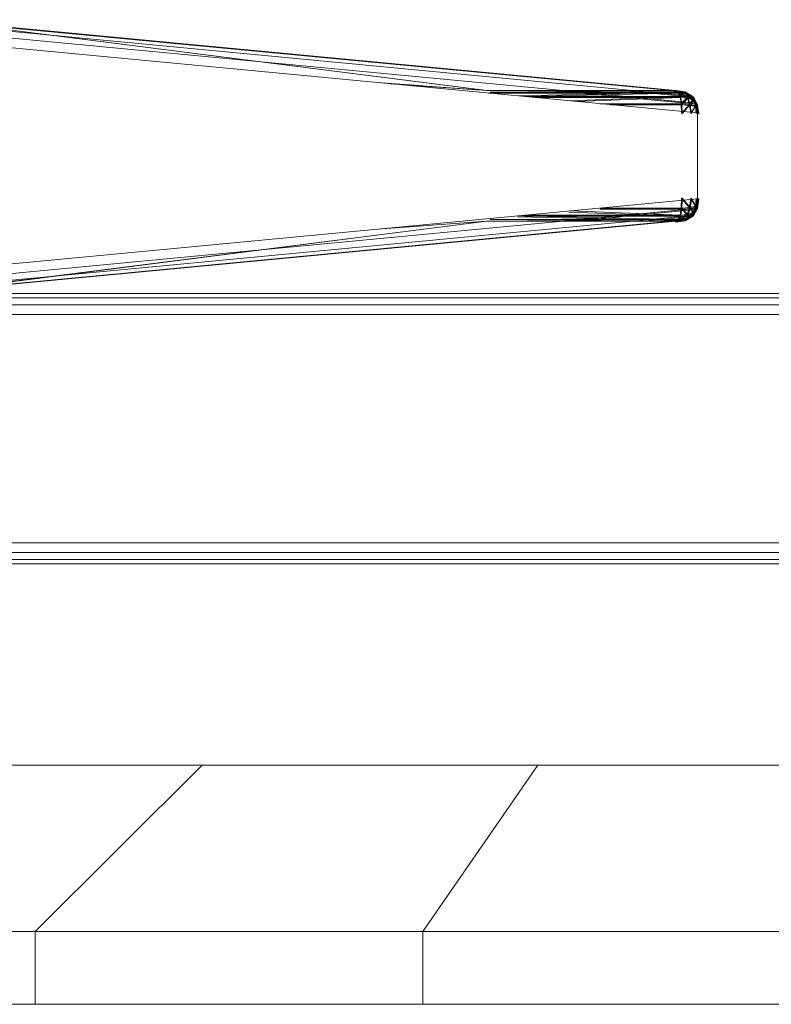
# Model space of a CAD drawing. Header units: millimetres. Extents: x 1 to 3476, y -521 to 159.
# Tile 7 of 130: x 133 to 153, y 133 to 159. Entities that reach past the tile are written whole.
import ezdxf

# ---------------------------------------------------------------- set-up
doc = ezdxf.new("R2010")
doc.units = ezdxf.units.MM
doc.layers.add('VG491211CA_dwg', color=8, linetype='Continuous', lineweight=9)

# ---------------------------------------------------------------- blocks, each defined once
blk = doc.blocks.new('VG491211CA_dwg-300031-Południe')
at = {"color": 18, "lineweight": 9}
for p, q in [((130.245, 158.915), (150.242, 157.018)), ((130.245, 158.915), (145.198, 157.024)), ((150.255, 157.018), (130.278, 158.915)), ((145.196, 157.024), (130.278, 158.915)), ((150.509, 156.982), (130.616, 158.871)), ((150.691, 156.87), (130.856, 158.753)), ((131.001, 158.563), (150.8, 156.683)), ((131.049, 158.299), (150.836, 156.421)), ((145.198, 157.024), (142.394, 157.222)), ((142.399, 157.222), (145.196, 157.024)), ((145.198, 157.024), (142.619, 157.201)), ((142.624, 157.2), (145.196, 157.024)), ((145.196, 157.024), (150.255, 157.018)), ((150.242, 157.018), (145.198, 157.024)), ((145.234, 156.953), (150.258, 156.992)), ((145.29, 156.978), (150.255, 157.018)), ((145.29, 156.978), (150.33, 156.975)), ((150.317, 156.975), (146.047, 156.876)), ((146.047, 156.876), (150.33, 156.975)), ((146.97, 157.022), (150.803, 156.657)), ((150.786, 156.683), (147.222, 157.021)), ((150.802, 156.657), (147.244, 156.995)), ((150.694, 156.844), (148.85, 157.02)), ((150.677, 156.87), (149.106, 157.019)), ((150.693, 156.844), (149.124, 156.993)), ((150.242, 157.018), (150.496, 156.982)), ((150.242, 157.018), (150.547, 156.938)), ((150.255, 157.018), (150.33, 156.975)), ((150.509, 156.982), (150.255, 157.018)), ((150.255, 157.018), (150.561, 156.938)), ((150.257, 156.992), (150.511, 156.956)), ((150.257, 156.992), (150.563, 156.912)), ((150.258, 156.992), (150.333, 156.949)), ((150.512, 156.956), (150.258, 156.992)), ((150.258, 156.992), (150.564, 156.912)), ((150.37, 156.858), (150.317, 156.975)), ((150.547, 156.938), (150.317, 156.975)), ((150.317, 156.975), (150.565, 156.84)), ((150.33, 156.975), (150.384, 156.858)), ((150.33, 156.975), (150.578, 156.84)), ((150.33, 156.975), (150.561, 156.938)), ((150.496, 156.982), (150.677, 156.87)), ((150.496, 156.982), (150.718, 156.846)), ((150.496, 156.982), (150.547, 156.938)), ((150.691, 156.87), (150.509, 156.982)), ((150.561, 156.938), (150.509, 156.982)), ((150.509, 156.982), (150.732, 156.846)), ((145.243, 156.952), (150.333, 156.949)), ((146.217, 156.859), (150.37, 156.858)), ((150.384, 156.858), (146.217, 156.859)), ((146.241, 156.857), (150.333, 156.949)), ((150.332, 156.949), (146.242, 156.857)), ((150.386, 156.832), (146.493, 156.833)), ((146.493, 156.833), (150.385, 156.832)), ((147.417, 156.746), (150.37, 156.858)), ((150.384, 156.858), (147.418, 156.745)), ((150.386, 156.832), (147.588, 156.729)), ((147.589, 156.729), (150.385, 156.832)), ((150.385, 156.832), (150.332, 156.949)), ((150.563, 156.912), (150.332, 156.949)), ((150.332, 156.949), (150.58, 156.814)), ((150.333, 156.949), (150.386, 156.832)), ((150.333, 156.949), (150.581, 156.814)), ((150.333, 156.949), (150.564, 156.912)), ((150.403, 156.668), (150.37, 156.858)), ((150.37, 156.858), (150.565, 156.84)), ((150.384, 156.858), (150.416, 156.668)), ((150.578, 156.84), (150.384, 156.858)), ((150.417, 156.642), (150.385, 156.832)), ((150.385, 156.832), (150.58, 156.814)), ((150.386, 156.832), (150.418, 156.642)), ((150.581, 156.814), (150.386, 156.832)), ((150.403, 156.668), (150.565, 156.84)), ((150.416, 156.668), (150.578, 156.84)), ((150.417, 156.642), (150.58, 156.814)), ((150.418, 156.642), (150.581, 156.814)), ((150.511, 156.956), (150.693, 156.844)), ((150.511, 156.956), (150.734, 156.82)), ((150.511, 156.956), (150.563, 156.912)), ((150.694, 156.844), (150.512, 156.956)), ((150.564, 156.912), (150.512, 156.956)), ((150.512, 156.956), (150.735, 156.82)), ((150.718, 156.846), (150.547, 156.938)), ((150.547, 156.938), (150.712, 156.785)), ((150.547, 156.938), (150.565, 156.84)), ((150.578, 156.84), (150.561, 156.938)), ((150.561, 156.938), (150.725, 156.785)), ((150.561, 156.938), (150.732, 156.846)), ((150.734, 156.82), (150.563, 156.912)), ((150.563, 156.912), (150.727, 156.759)), ((150.563, 156.912), (150.58, 156.814)), ((150.581, 156.814), (150.564, 156.912)), ((150.564, 156.912), (150.728, 156.759)), ((150.564, 156.912), (150.735, 156.82)), ((150.565, 156.84), (150.712, 156.785)), ((150.565, 156.84), (150.628, 156.65)), ((150.725, 156.785), (150.578, 156.84)), ((150.641, 156.65), (150.578, 156.84)), ((150.58, 156.814), (150.727, 156.759)), ((150.58, 156.814), (150.643, 156.624)), ((150.728, 156.759), (150.581, 156.814)), ((150.644, 156.624), (150.581, 156.814)), ((150.628, 156.65), (150.712, 156.785)), ((150.641, 156.65), (150.725, 156.785)), ((150.643, 156.624), (150.727, 156.759)), ((150.644, 156.624), (150.728, 156.759)), ((150.677, 156.87), (150.786, 156.683)), ((150.718, 156.846), (150.677, 156.87)), ((150.8, 156.683), (150.691, 156.87)), ((150.732, 156.846), (150.691, 156.87)), ((150.693, 156.844), (150.802, 156.657)), ((150.734, 156.82), (150.693, 156.844)), ((150.803, 156.657), (150.694, 156.844)), ((150.735, 156.82), (150.694, 156.844)), ((150.712, 156.785), (150.718, 156.846)), ((150.712, 156.785), (150.782, 156.615)), ((150.819, 156.658), (150.712, 156.785)), ((150.819, 156.658), (150.718, 156.846)), ((150.786, 156.683), (150.718, 156.846)), ((150.725, 156.785), (150.732, 156.846)), ((150.833, 156.658), (150.725, 156.785)), ((150.796, 156.615), (150.725, 156.785)), ((150.727, 156.759), (150.734, 156.82)), ((150.727, 156.759), (150.798, 156.589)), ((150.835, 156.632), (150.727, 156.759)), ((150.728, 156.759), (150.735, 156.82)), ((150.836, 156.632), (150.728, 156.759)), ((150.799, 156.589), (150.728, 156.759)), ((150.732, 156.846), (150.833, 156.658)), ((150.8, 156.683), (150.732, 156.846)), ((150.835, 156.632), (150.734, 156.82)), ((150.802, 156.657), (150.734, 156.82)), ((150.735, 156.82), (150.836, 156.632)), ((150.803, 156.657), (150.735, 156.82)), ((148.229, 156.668), (150.403, 156.668)), ((150.416, 156.668), (148.229, 156.668)), ((150.418, 156.642), (148.503, 156.642)), ((148.503, 156.642), (150.417, 156.642)), ((150.413, 156.405), (150.403, 156.668)), ((150.403, 156.668), (150.628, 156.65)), ((150.413, 156.405), (150.628, 156.65)), ((150.416, 156.668), (150.427, 156.405)), ((150.641, 156.65), (150.416, 156.668)), ((150.417, 156.642), (150.643, 156.624)), ((150.644, 156.624), (150.418, 156.642)), ((150.427, 156.405), (150.641, 156.65)), ((150.628, 156.65), (150.782, 156.615)), ((150.628, 156.65), (150.656, 156.406)), ((150.796, 156.615), (150.641, 156.65)), ((150.67, 156.406), (150.641, 156.65)), ((150.643, 156.624), (150.798, 156.589)), ((150.799, 156.589), (150.644, 156.624)), ((150.656, 156.406), (150.782, 156.615)), ((150.67, 156.406), (150.796, 156.615)), ((150.782, 156.615), (150.819, 156.658)), ((150.782, 156.615), (150.806, 156.409)), ((150.861, 156.414), (150.782, 156.615)), ((150.786, 156.683), (150.822, 156.421)), ((150.819, 156.658), (150.786, 156.683)), ((150.833, 156.658), (150.796, 156.615)), ((150.875, 156.414), (150.796, 156.615)), ((150.819, 156.409), (150.796, 156.615)), ((150.798, 156.589), (150.835, 156.632)), ((150.836, 156.632), (150.799, 156.589)), ((150.836, 156.421), (150.8, 156.683)), ((150.8, 156.683), (150.833, 156.658)), ((150.802, 156.657), (150.838, 156.395)), ((150.835, 156.632), (150.802, 156.657)), ((150.839, 156.395), (150.803, 156.657)), ((150.803, 156.657), (150.836, 156.632)), ((150.861, 156.414), (150.819, 156.658)), ((150.822, 156.421), (150.819, 156.658)), ((150.833, 156.658), (150.875, 156.414)), ((150.836, 156.421), (150.833, 156.658)), ((150.877, 156.388), (150.835, 156.632)), ((150.838, 156.395), (150.835, 156.632)), ((150.836, 156.632), (150.878, 156.388)), ((150.839, 156.395), (150.836, 156.632)), ((150.836, 156.421), (150.836, 154.124)), ((150.836, 154.124), (131.049, 152.246)), ((150.403, 153.877), (150.413, 154.14)), ((150.413, 154.14), (150.628, 153.895)), ((150.427, 154.14), (150.416, 153.877)), ((150.417, 153.851), (150.428, 154.114)), ((150.429, 154.114), (150.418, 153.851)), ((150.427, 154.14), (150.641, 153.895)), ((150.428, 154.114), (150.643, 153.869)), ((150.429, 154.114), (150.644, 153.869)), ((150.656, 154.139), (150.628, 153.895)), ((150.641, 153.895), (150.67, 154.139)), ((150.672, 154.113), (150.643, 153.869)), ((150.644, 153.869), (150.673, 154.113)), ((150.656, 154.139), (150.782, 153.93)), ((150.67, 154.139), (150.796, 153.93)), ((150.672, 154.113), (150.798, 153.904)), ((150.673, 154.113), (150.799, 153.904)), ((150.806, 154.136), (150.782, 153.93)), ((150.861, 154.131), (150.782, 153.93)), ((150.822, 154.124), (150.786, 153.862)), ((150.796, 153.93), (150.819, 154.136)), ((150.875, 154.131), (150.796, 153.93)), ((150.821, 154.11), (150.798, 153.904)), ((150.877, 154.105), (150.798, 153.904)), ((150.799, 153.904), (150.822, 154.11)), ((150.878, 154.105), (150.799, 153.904)), ((150.8, 153.862), (150.836, 154.124)), ((150.838, 154.098), (150.802, 153.836)), ((150.803, 153.836), (150.839, 154.098)), ((150.819, 153.887), (150.861, 154.131)), ((150.822, 154.124), (150.819, 153.887)), ((150.875, 154.131), (150.833, 153.887)), ((150.836, 154.124), (150.833, 153.887)), ((150.835, 153.861), (150.877, 154.105)), ((150.838, 154.098), (150.835, 153.861)), ((150.878, 154.105), (150.836, 153.861)), ((150.839, 154.098), (150.836, 153.861)), ((150.8, 153.862), (131.011, 151.983)), ((147.222, 153.524), (150.786, 153.862)), ((147.519, 153.524), (150.802, 153.836)), ((150.803, 153.836), (147.523, 153.524)), ((150.403, 153.877), (148.229, 153.877)), ((148.229, 153.877), (150.416, 153.877)), ((148.236, 153.851), (150.418, 153.851)), ((150.417, 153.851), (148.236, 153.851)), ((150.37, 153.687), (150.403, 153.877)), ((150.416, 153.877), (150.384, 153.687)), ((150.385, 153.661), (150.417, 153.851)), ((150.418, 153.851), (150.386, 153.661)), ((150.628, 153.895), (150.403, 153.877)), ((150.403, 153.877), (150.565, 153.705)), ((150.416, 153.877), (150.641, 153.895)), ((150.416, 153.877), (150.578, 153.705)), ((150.643, 153.869), (150.417, 153.851)), ((150.417, 153.851), (150.58, 153.679)), ((150.418, 153.851), (150.644, 153.869)), ((150.418, 153.851), (150.581, 153.679)), ((150.628, 153.895), (150.565, 153.705)), ((150.578, 153.705), (150.641, 153.895)), ((150.643, 153.869), (150.58, 153.679)), ((150.581, 153.679), (150.644, 153.869)), ((150.782, 153.93), (150.628, 153.895)), ((150.628, 153.895), (150.712, 153.76)), ((150.641, 153.895), (150.796, 153.93)), ((150.641, 153.895), (150.725, 153.76)), ((150.798, 153.904), (150.643, 153.869)), ((150.643, 153.869), (150.727, 153.734)), ((150.644, 153.869), (150.799, 153.904)), ((150.644, 153.869), (150.728, 153.734)), ((150.786, 153.862), (150.677, 153.675)), ((150.691, 153.675), (150.8, 153.862)), ((150.802, 153.836), (150.693, 153.649)), ((150.694, 153.649), (150.803, 153.836)), ((150.782, 153.93), (150.712, 153.76)), ((150.819, 153.887), (150.712, 153.76)), ((150.718, 153.699), (150.819, 153.887)), ((150.786, 153.862), (150.718, 153.699)), ((150.725, 153.76), (150.796, 153.93)), ((150.833, 153.887), (150.725, 153.76)), ((150.798, 153.904), (150.727, 153.734)), ((150.835, 153.861), (150.727, 153.734)), ((150.728, 153.734), (150.799, 153.904)), ((150.836, 153.861), (150.728, 153.734)), ((150.833, 153.887), (150.732, 153.699)), ((150.8, 153.862), (150.732, 153.699)), ((150.734, 153.673), (150.835, 153.861)), ((150.802, 153.836), (150.734, 153.673)), ((150.836, 153.861), (150.735, 153.673)), ((150.803, 153.836), (150.735, 153.673)), ((150.819, 153.887), (150.782, 153.93)), ((150.786, 153.862), (150.819, 153.887)), ((150.796, 153.93), (150.833, 153.887)), ((150.835, 153.861), (150.798, 153.904)), ((150.799, 153.904), (150.836, 153.861)), ((150.833, 153.887), (150.8, 153.862)), ((150.802, 153.836), (150.835, 153.861)), ((150.836, 153.861), (150.803, 153.836)), ((130.701, 151.683), (150.509, 153.563)), ((130.895, 151.796), (150.691, 153.675)), ((150.33, 153.57), (145.29, 153.567)), ((150.255, 153.527), (145.29, 153.567)), ((150.333, 153.544), (146.027, 153.641)), ((146.028, 153.641), (150.332, 153.544)), ((146.047, 153.67), (150.317, 153.57)), ((150.33, 153.57), (146.047, 153.67)), ((150.37, 153.687), (146.217, 153.686)), ((146.217, 153.686), (150.384, 153.687)), ((146.227, 153.66), (150.386, 153.661)), ((150.385, 153.661), (146.227, 153.66)), ((147.396, 153.771), (150.386, 153.661)), ((150.385, 153.661), (147.397, 153.771)), ((150.37, 153.687), (147.417, 153.8)), ((147.418, 153.8), (150.384, 153.687)), ((150.677, 153.675), (149.106, 153.526)), ((150.693, 153.649), (149.401, 153.526)), ((149.403, 153.526), (150.694, 153.649)), ((150.242, 153.527), (150.547, 153.607)), ((150.496, 153.563), (150.242, 153.527)), ((150.255, 153.527), (150.561, 153.607)), ((150.33, 153.57), (150.255, 153.527)), ((150.255, 153.527), (150.509, 153.563)), ((150.257, 153.501), (150.563, 153.581)), ((150.258, 153.501), (150.564, 153.581)), ((150.333, 153.544), (150.258, 153.501)), ((150.317, 153.57), (150.565, 153.705)), ((150.317, 153.57), (150.37, 153.687)), ((150.317, 153.57), (150.547, 153.607)), ((150.33, 153.57), (150.578, 153.705)), ((150.384, 153.687), (150.33, 153.57)), ((150.561, 153.607), (150.33, 153.57)), ((150.332, 153.544), (150.58, 153.679)), ((150.332, 153.544), (150.385, 153.661)), ((150.332, 153.544), (150.563, 153.581)), ((150.333, 153.544), (150.581, 153.679)), ((150.386, 153.661), (150.333, 153.544)), ((150.564, 153.581), (150.333, 153.544)), ((150.565, 153.705), (150.37, 153.687)), ((150.384, 153.687), (150.578, 153.705)), ((150.58, 153.679), (150.385, 153.661)), ((150.386, 153.661), (150.581, 153.679)), ((150.496, 153.563), (150.718, 153.699)), ((150.677, 153.675), (150.496, 153.563)), ((150.547, 153.607), (150.496, 153.563)), ((150.509, 153.563), (150.732, 153.699)), ((150.509, 153.563), (150.691, 153.675)), ((150.509, 153.563), (150.561, 153.607)), ((150.511, 153.537), (150.734, 153.673)), ((150.693, 153.649), (150.511, 153.537)), ((150.563, 153.581), (150.511, 153.537)), ((150.512, 153.537), (150.735, 153.673)), ((150.512, 153.537), (150.694, 153.649)), ((150.512, 153.537), (150.564, 153.581)), ((150.547, 153.607), (150.712, 153.76)), ((150.565, 153.705), (150.547, 153.607)), ((150.547, 153.607), (150.718, 153.699)), ((150.561, 153.607), (150.725, 153.76)), ((150.561, 153.607), (150.578, 153.705)), ((150.732, 153.699), (150.561, 153.607)), ((150.563, 153.581), (150.727, 153.734)), ((150.58, 153.679), (150.563, 153.581)), ((150.563, 153.581), (150.734, 153.673)), ((150.564, 153.581), (150.728, 153.734)), ((150.564, 153.581), (150.581, 153.679)), ((150.735, 153.673), (150.564, 153.581)), ((150.712, 153.76), (150.565, 153.705)), ((150.578, 153.705), (150.725, 153.76)), ((150.727, 153.734), (150.58, 153.679)), ((150.581, 153.679), (150.728, 153.734)), ((150.718, 153.699), (150.677, 153.675)), ((150.691, 153.675), (150.732, 153.699)), ((150.734, 153.673), (150.693, 153.649)), ((150.694, 153.649), (150.735, 153.673)), ((150.712, 153.76), (150.718, 153.699)), ((150.732, 153.699), (150.725, 153.76)), ((150.727, 153.734), (150.734, 153.673)), ((150.735, 153.673), (150.728, 153.734)), ((150.242, 153.527), (130.428, 151.648)), ((145.198, 153.522), (130.428, 151.649)), ((130.431, 151.645), (150.255, 153.527)), ((130.431, 151.645), (145.196, 153.522)), ((142.392, 153.323), (145.198, 153.522)), ((145.196, 153.522), (142.398, 153.323)), ((150.255, 153.527), (145.196, 153.522)), ((145.198, 153.522), (150.242, 153.527)), ((150.511, 153.537), (150.257, 153.501)), ((150.258, 153.501), (150.512, 153.537)), ((131.328, 151.48), (200.916, 151.48)), ((200.803, 151.592), (131.441, 151.592)), ((131.141, 151.292), (201.103, 151.292)), ((130.878, 151.03), (201.366, 151.03)), ((201.366, 144.926), (130.878, 144.926)), ((201.103, 144.664), (131.141, 144.664)), ((200.916, 144.476), (131.328, 144.476)), ((131.441, 144.364), (200.803, 144.364)), ((129.711, 138.977), (137.585, 138.977)), ((137.585, 138.977), (133.119, 134.525)), ((137.585, 138.977), (146.569, 138.977)), ((146.569, 138.977), (143.492, 134.525)), ((146.569, 138.977), (156.316, 138.977)), ((124.027, 134.525), (133.119, 134.525)), ((133.119, 134.525), (143.492, 134.525)), ((133.119, 134.525), (133.119, 132.579)), ((143.492, 134.525), (154.748, 134.525)), ((143.492, 134.525), (143.492, 132.579)), ((903.786, 132.579), (5.067, 132.579))]:
    blk.add_line(p, q, dxfattribs=at)

msp = doc.modelspace()

# ---------------------------------------------------------------- block references
at = {"layer": 'VG491211CA_dwg', "color": 18}
msp.add_blockref('VG491211CA_dwg-300031-Południe', (0, 0), dxfattribs=at)

doc.saveas('drawing.dxf')
